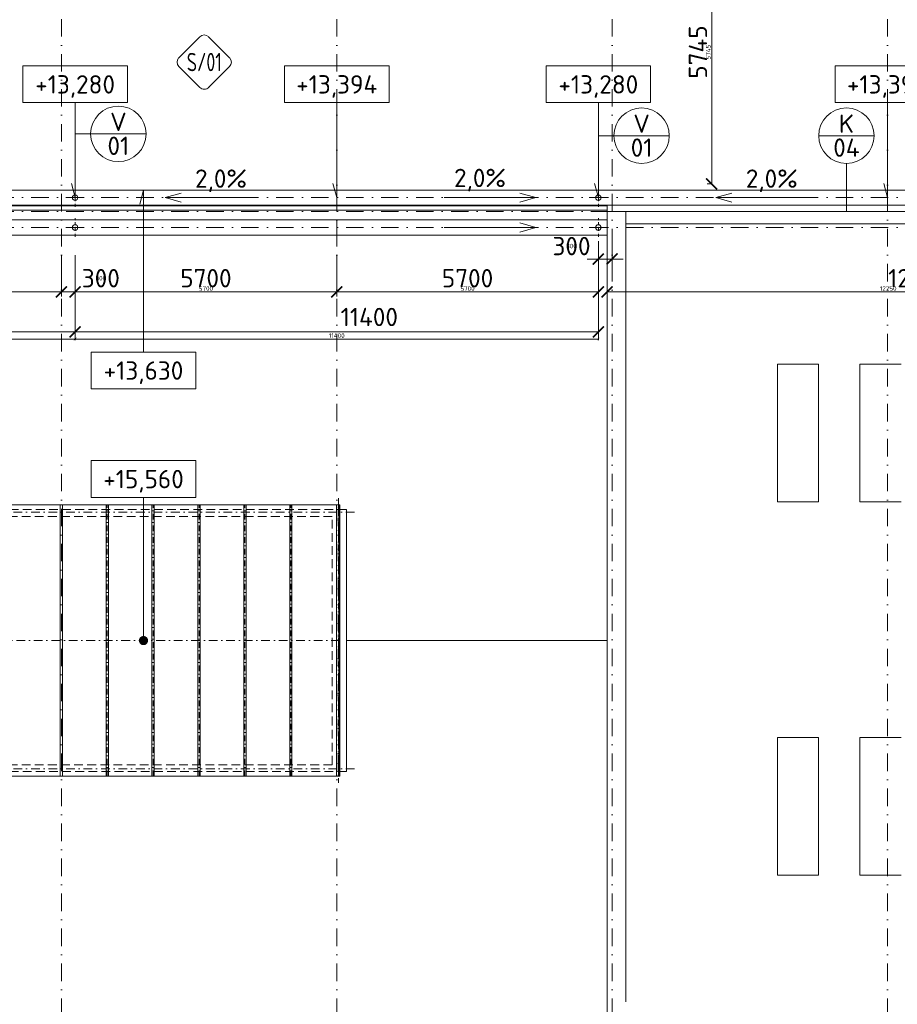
# Model space of a CAD drawing. Header units: millimetres. Extents: x -916886 to 3713765, y -2985421 to 1675785.
# Tile 170 of 256: x 125642 to 144764, y 214375 to 235827. Entities that reach past the tile are written whole.
import ezdxf
from ezdxf.enums import TextEntityAlignment as Align

# ---------------------------------------------------------------- set-up
doc = ezdxf.new("R2010")
doc.units = ezdxf.units.MM
for name, pattern in [('CENTERX2', [101.6, 63.5, -12.7, 12.7, -12.7]), ('DASHDOT', [25.4, 12.7, -6.35, 0, -6.35]), ('ČÁRKOVANÁ', [19.05, 12.7, -6.35])]:
    doc.linetypes.add(name, pattern=pattern)
doc.layers.get('Defpoints').update_dxf_attribs({"color": 8})
for name, color, linetype, lineweight in [('A99_N_kce-pohl', 1, 'Continuous', 9), ('A99_N_koty-200', 5, 'Continuous', 5), ('A99_N_koty-200 @ 200', 5, 'Continuous', 5), ('A99_N_koty-200 @ 50 (2)', 5, 'Continuous', 5), ('A99_N_koty-vysk', 160, 'Continuous', 9), ('A99_N_znaceni 200', 5, 'Continuous', 5), ('A99_S_kce-pohl', 7, 'Continuous', 5), ('A99_S_osy', 1, 'CENTERX2', 5)]:
    doc.layers.add(name, color=color, linetype=linetype, lineweight=lineweight)
doc.styles.add('A99_kota', font='isocpeur.ttf', dxfattribs={"height": 2})
doc.styles.add('A99_popis', font='isocpeur.ttf')
doc.styles.add('ad_popis 100', font='isocpeur.ttf', dxfattribs={"height": 200})
doc.dimstyles.new('A99_kota_200 new', dxfattribs={"dimscale": 200, "dimtxt": 2, "dimasz": 1.2, "dimexe": 0.5, "dimexo": 1.5, "dimgap": 0.5, "dimtad": 1, "dimdec": 0, "dimzin": 3, "dimdsep": 46, "dimtxsty": 'A99_kota', "dimblk": 'ARCHTICK', "dimcen": 2.5, "dimazin": 2, "dimtfac": 0.75, "dimtdec": 0, "dimtix": 1, "dimtmove": 2, "dimatfit": 0, "dimfxl": 0, "dimtolj": 1, "dimtzin": 0, "dimlwd": 5, "dimlwe": 5, "dimarcsym": 0})

# ---------------------------------------------------------------- blocks, each defined once
blk = doc.blocks.new('světlíky hala D1')
at = {"linetype": 'Continuous', "ltscale": 25}
for p, q in [((-37880, -3058), (-36980, -3058)), ((-37880, -3058), (-37880, -6058)), ((-36980, -3058), (-36980, -6058)), ((-36080, -3058), (-35180, -3058)), ((-36080, -3058), (-36080, -6058)), ((-37880, -6058), (-36980, -6058)), ((-36080, -6058), (-35180, -6058)), ((-37880, -11192), (-36980, -11192)), ((-37880, -14192), (-37880, -11192)), ((-36980, -14192), (-36980, -11192)), ((-36080, -11192), (-35180, -11192)), ((-36080, -14192), (-36080, -11192)), ((-37880, -14192), (-36980, -14192)), ((-36080, -14192), (-35180, -14192))]:
    blk.add_line(p, q, dxfattribs=at)
blk = doc.blocks.new('*U49')
at = {"color": 0, "linetype": 'ByBlock'}
blk.add_line((5.7, -4), (5.7, -19.6), dxfattribs=at)
blk.add_lwpolyline([(0, -4), (11.4, -4), (11.4, 0), (0, 0)], close=True, dxfattribs=at)
at = {"color": 0, "linetype": 'ByBlock', "ltscale": 200, "const_width": 0.5}
blk.add_lwpolyline([(5.7, -19.85, -1), (5.7, -19.35, -1)], format="xyb", close=True, dxfattribs=at)
at = {"color": 0, "linetype": 'ByBlock', "style": 'A99_kota'}
for tag, p in [('VYSKA', (5.7, -2.24)), ('VYSKA_POPIS1', (5.7, -6.04)), ('VYSKA_POPIS2', (5.9, -9.54)), ('VYSKA_POPIS3', (5.9, -13.04))]:
    blk.add_attdef(tag, text='', height=2, dxfattribs=at).set_placement(p, align=Align.MIDDLE)
blk = doc.blocks.new('*U62')
at = {"color": 0, "linetype": 'ByBlock'}
for p, q in [((5.7, -4), (5.7, -14.35)), ((5.7, -14.35), (5.29, -12.8))]:
    blk.add_line(p, q, dxfattribs=at)
blk.add_lwpolyline([(0, -4), (11.4, -4), (11.4, 0), (0, 0)], close=True, dxfattribs=at)
at = {"color": 0, "linetype": 'ByBlock', "style": 'A99_kota'}
for tag, p in [('VYSKA', (5.7, -2.24)), ('VYSKA_POPIS1', (5.7, -6.04)), ('VYSKA_POPIS2', (5.9, -9.54)), ('VYSKA_POPIS3', (5.9, -13.04))]:
    blk.add_attdef(tag, text='', height=2, dxfattribs=at).set_placement(p, align=Align.MIDDLE)
blk = doc.blocks.new('_ArchTick')
at = {"color": 0, "linetype": 'ByBlock', "const_width": 0.15}
blk.add_lwpolyline([(-0.5, -0.5), (0.5, 0.5)], dxfattribs=at)
blk = doc.blocks.new('*D3495')
at = {"layer": 'A99_N_koty-200', "color": 0, "linetype": 'Continuous', "lineweight": 5, "transparency": 16777216}
for p, q in [((138250, 231000), (138250, 230512.5)), ((138550, 231000), (138550, 230512.5)), ((138250, 230612.5), (138010, 230612.5)), ((138550, 230612.5), (138250, 230612.5)), ((138550, 230612.5), (138790, 230612.5))]:
    blk.add_line(p, q, dxfattribs=at)
at = {"layer": 'Defpoints', "color": 0, "linetype": 'Continuous', "lineweight": 0, "transparency": 16777216}
for p in [(138250, 231300), (138550, 231300), (138250, 230612.5)]:
    blk.add_point(p, dxfattribs=at)
at = {"layer": 'A99_N_koty-200', "color": 0, "linetype": 'Continuous', "lineweight": 5, "transparency": 16777216, "xscale": 240, "yscale": 240, "zscale": 240}
blk.add_blockref('_ArchTick', (138250, 230612.5), dxfattribs=at)
at = {"layer": 'A99_N_koty-200', "color": 0, "linetype": 'Continuous', "lineweight": 5, "transparency": 16777216, "xscale": 240, "yscale": 240, "zscale": 240, "rotation": 180}
blk.add_blockref('_ArchTick', (138550, 230612.5), dxfattribs=at)
at = {"layer": 'A99_N_koty-200', "color": 0, "linetype": 'Continuous', "transparency": 16777216, "insert": (137665, 230895), "char_height": 400, "attachment_point": 5, "style": 'A99_kota'}
blk.add_mtext('\\A1;300', dxfattribs=at)
blk = doc.blocks.new('*D3496')
at = {"layer": 'A99_N_koty-200', "color": 0, "linetype": 'Continuous', "lineweight": 5, "transparency": 16777216}
for p, q in [((138250, 230812.5), (138250, 230587.5)), ((138550, 230812.5), (138550, 230587.5)), ((138250, 230612.5), (138190, 230612.5)), ((138550, 230612.5), (138250, 230612.5)), ((138550, 230612.5), (138610, 230612.5))]:
    blk.add_line(p, q, dxfattribs=at)
at = {"layer": 'Defpoints', "color": 0, "linetype": 'Continuous', "lineweight": 0, "transparency": 16777216}
for p in [(138250, 231300), (138550, 231300), (138250, 230612.5)]:
    blk.add_point(p, dxfattribs=at)
at = {"layer": 'A99_N_koty-200', "color": 0, "linetype": 'Continuous', "lineweight": 5, "transparency": 16777216, "xscale": 60, "yscale": 60, "zscale": 60}
blk.add_blockref('_ArchTick', (138250, 230612.5), dxfattribs=at)
at = {"layer": 'A99_N_koty-200', "color": 0, "linetype": 'Continuous', "lineweight": 5, "transparency": 16777216, "xscale": 60, "yscale": 60, "zscale": 60, "rotation": 180}
blk.add_blockref('_ArchTick', (138550, 230612.5), dxfattribs=at)
at = {"layer": 'A99_N_koty-200', "color": 0, "linetype": 'Continuous', "transparency": 16777216, "insert": (137665, 230895), "char_height": 100, "attachment_point": 5, "style": 'A99_kota'}
blk.add_mtext('\\A1;300', dxfattribs=at)
blk = doc.blocks.new('*D3498')
at = {"layer": 'A99_N_koty-200', "color": 0, "linetype": 'Continuous', "lineweight": 5, "transparency": 16777216}
for p, q in [((126550, 230695), (126550, 229795)), ((126850, 230695), (126850, 229795)), ((126550, 229895), (126310, 229895)), ((126550, 229895), (126850, 229895)), ((126850, 229895), (127090, 229895))]:
    blk.add_line(p, q, dxfattribs=at)
at = {"layer": 'Defpoints', "color": 0, "linetype": 'Continuous', "lineweight": 0, "transparency": 16777216}
for p in [(126850, 231300), (126550, 231180), (126850, 229895)]:
    blk.add_point(p, dxfattribs=at)
at = {"layer": 'A99_N_koty-200', "color": 0, "linetype": 'Continuous', "lineweight": 5, "transparency": 16777216, "xscale": 240, "yscale": 240, "zscale": 240}
blk.add_blockref('_ArchTick', (126550, 229895), dxfattribs=at)
at = {"layer": 'A99_N_koty-200', "color": 0, "linetype": 'Continuous', "lineweight": 5, "transparency": 16777216, "xscale": 240, "yscale": 240, "zscale": 240, "rotation": 180}
blk.add_blockref('_ArchTick', (126850, 229895), dxfattribs=at)
at = {"layer": 'A99_N_koty-200', "color": 0, "linetype": 'Continuous', "transparency": 16777216, "insert": (127410, 230195), "char_height": 400, "attachment_point": 5, "style": 'A99_kota'}
blk.add_mtext('\\A1;300', dxfattribs=at)
blk = doc.blocks.new('*D3499')
at = {"layer": 'A99_N_koty-200', "color": 0, "linetype": 'Continuous', "lineweight": 5, "transparency": 16777216}
for p, q in [((126550, 230095), (126550, 229870)), ((126850, 230095), (126850, 229870)), ((126550, 229895), (126490, 229895)), ((126550, 229895), (126850, 229895)), ((126850, 229895), (126910, 229895))]:
    blk.add_line(p, q, dxfattribs=at)
at = {"layer": 'Defpoints', "color": 0, "linetype": 'Continuous', "lineweight": 0, "transparency": 16777216}
for p in [(126850, 231300), (126550, 231180), (126850, 229895)]:
    blk.add_point(p, dxfattribs=at)
at = {"layer": 'A99_N_koty-200', "color": 0, "linetype": 'Continuous', "lineweight": 5, "transparency": 16777216, "xscale": 60, "yscale": 60, "zscale": 60}
blk.add_blockref('_ArchTick', (126550, 229895), dxfattribs=at)
at = {"layer": 'A99_N_koty-200', "color": 0, "linetype": 'Continuous', "lineweight": 5, "transparency": 16777216, "xscale": 60, "yscale": 60, "zscale": 60, "rotation": 180}
blk.add_blockref('_ArchTick', (126850, 229895), dxfattribs=at)
at = {"layer": 'A99_N_koty-200', "color": 0, "linetype": 'Continuous', "transparency": 16777216, "insert": (127410, 230195), "char_height": 100, "attachment_point": 5, "style": 'A99_kota'}
blk.add_mtext('\\A1;300', dxfattribs=at)
blk = doc.blocks.new('*D3501')
at = {"layer": 'A99_N_koty-200', "color": 0, "linetype": 'Continuous', "lineweight": 5, "transparency": 16777216}
for p, q in [((126850, 229825), (126850, 228925)), ((138250, 229825), (138250, 228925)), ((126850, 229025), (138250, 229025))]:
    blk.add_line(p, q, dxfattribs=at)
at = {"layer": 'Defpoints', "color": 0, "linetype": 'Continuous', "lineweight": 0, "transparency": 16777216}
for p in [(126850, 231300), (138250, 231300), (138250, 229025)]:
    blk.add_point(p, dxfattribs=at)
at = {"layer": 'A99_N_koty-200', "color": 0, "linetype": 'Continuous', "lineweight": 5, "transparency": 16777216, "xscale": 240, "yscale": 240, "zscale": 240, "rotation": 180}
blk.add_blockref('_ArchTick', (126850, 229025), dxfattribs=at)
at = {"layer": 'A99_N_koty-200', "color": 0, "linetype": 'Continuous', "lineweight": 5, "transparency": 16777216, "xscale": 240, "yscale": 240, "zscale": 240}
blk.add_blockref('_ArchTick', (138250, 229025), dxfattribs=at)
at = {"layer": 'A99_N_koty-200', "color": 0, "linetype": 'Continuous', "transparency": 16777216, "insert": (133260, 229350), "char_height": 400, "attachment_point": 5, "style": 'A99_kota'}
blk.add_mtext('\\A1;11400', dxfattribs=at)
blk = doc.blocks.new('*D3502')
at = {"layer": 'A99_N_koty-200', "color": 0, "linetype": 'Continuous', "lineweight": 5, "transparency": 16777216}
for p, q in [((126850, 229070), (126850, 228845)), ((138250, 229070), (138250, 228845)), ((126850, 228870), (138250, 228870))]:
    blk.add_line(p, q, dxfattribs=at)
at = {"layer": 'Defpoints', "color": 0, "linetype": 'Continuous', "lineweight": 0, "transparency": 16777216}
for p in [(126850, 231300), (138250, 231300), (138250, 228870)]:
    blk.add_point(p, dxfattribs=at)
at = {"layer": 'A99_N_koty-200', "color": 0, "linetype": 'Continuous', "lineweight": 5, "transparency": 16777216, "xscale": 60, "yscale": 60, "zscale": 60, "rotation": 180}
blk.add_blockref('_ArchTick', (126850, 228870), dxfattribs=at)
at = {"layer": 'A99_N_koty-200', "color": 0, "linetype": 'Continuous', "lineweight": 5, "transparency": 16777216, "xscale": 60, "yscale": 60, "zscale": 60}
blk.add_blockref('_ArchTick', (138250, 228870), dxfattribs=at)
at = {"layer": 'A99_N_koty-200', "color": 0, "linetype": 'Continuous', "transparency": 16777216, "insert": (132550, 228945), "char_height": 100, "attachment_point": 5, "style": 'A99_kota'}
blk.add_mtext('\\A1;11400', dxfattribs=at)
blk = doc.blocks.new('*D3504')
at = {"layer": 'A99_N_koty-200', "color": 0, "linetype": 'Continuous', "lineweight": 5, "transparency": 16777216}
for p, q in [((132550, 230695), (132550, 229795)), ((126850, 230390), (126850, 229795)), ((126850, 229895), (132550, 229895))]:
    blk.add_line(p, q, dxfattribs=at)
at = {"layer": 'Defpoints', "color": 0, "linetype": 'Continuous', "lineweight": 0, "transparency": 16777216}
for p in [(132550, 231180), (126850, 230690), (132550, 229895)]:
    blk.add_point(p, dxfattribs=at)
at = {"layer": 'A99_N_koty-200', "color": 0, "linetype": 'Continuous', "lineweight": 5, "transparency": 16777216, "xscale": 240, "yscale": 240, "zscale": 240, "rotation": 180}
blk.add_blockref('_ArchTick', (126850, 229895), dxfattribs=at)
at = {"layer": 'A99_N_koty-200', "color": 0, "linetype": 'Continuous', "lineweight": 5, "transparency": 16777216, "xscale": 240, "yscale": 240, "zscale": 240}
blk.add_blockref('_ArchTick', (132550, 229895), dxfattribs=at)
at = {"layer": 'A99_N_koty-200', "color": 0, "linetype": 'Continuous', "transparency": 16777216, "insert": (129700, 230195), "char_height": 400, "attachment_point": 5, "style": 'A99_kota'}
blk.add_mtext('\\A1;5700', dxfattribs=at)
blk = doc.blocks.new('*D3505')
at = {"layer": 'A99_N_koty-200', "color": 0, "linetype": 'Continuous', "lineweight": 5, "transparency": 16777216}
for p, q in [((126850, 230095), (126850, 229870)), ((132550, 230095), (132550, 229870)), ((126850, 229895), (132550, 229895))]:
    blk.add_line(p, q, dxfattribs=at)
at = {"layer": 'Defpoints', "color": 0, "linetype": 'Continuous', "lineweight": 0, "transparency": 16777216}
for p in [(132550, 231180), (126850, 230690), (132550, 229895)]:
    blk.add_point(p, dxfattribs=at)
at = {"layer": 'A99_N_koty-200', "color": 0, "linetype": 'Continuous', "lineweight": 5, "transparency": 16777216, "xscale": 60, "yscale": 60, "zscale": 60, "rotation": 180}
blk.add_blockref('_ArchTick', (126850, 229895), dxfattribs=at)
at = {"layer": 'A99_N_koty-200', "color": 0, "linetype": 'Continuous', "lineweight": 5, "transparency": 16777216, "xscale": 60, "yscale": 60, "zscale": 60}
blk.add_blockref('_ArchTick', (132550, 229895), dxfattribs=at)
at = {"layer": 'A99_N_koty-200', "color": 0, "linetype": 'Continuous', "transparency": 16777216, "insert": (129700, 229970), "char_height": 100, "attachment_point": 5, "style": 'A99_kota'}
blk.add_mtext('\\A1;5700', dxfattribs=at)
blk = doc.blocks.new('*D3507')
at = {"layer": 'A99_N_koty-200', "color": 0, "linetype": 'Continuous', "lineweight": 5, "transparency": 16777216}
for p, q in [((132550, 230695), (132550, 229795)), ((138250, 230695), (138250, 229795)), ((138250, 229895), (132550, 229895))]:
    blk.add_line(p, q, dxfattribs=at)
at = {"layer": 'Defpoints', "color": 0, "linetype": 'Continuous', "lineweight": 0, "transparency": 16777216}
for p in [(138250, 231300), (132550, 231180), (132550, 229895)]:
    blk.add_point(p, dxfattribs=at)
at = {"layer": 'A99_N_koty-200', "color": 0, "linetype": 'Continuous', "lineweight": 5, "transparency": 16777216, "xscale": 240, "yscale": 240, "zscale": 240, "rotation": 180}
blk.add_blockref('_ArchTick', (132550, 229895), dxfattribs=at)
at = {"layer": 'A99_N_koty-200', "color": 0, "linetype": 'Continuous', "lineweight": 5, "transparency": 16777216, "xscale": 240, "yscale": 240, "zscale": 240}
blk.add_blockref('_ArchTick', (138250, 229895), dxfattribs=at)
at = {"layer": 'A99_N_koty-200', "color": 0, "linetype": 'Continuous', "transparency": 16777216, "insert": (135400, 230195), "char_height": 400, "attachment_point": 5, "style": 'A99_kota'}
blk.add_mtext('\\A1;5700', dxfattribs=at)
blk = doc.blocks.new('*D3508')
at = {"layer": 'A99_N_koty-200', "color": 0, "linetype": 'Continuous', "lineweight": 5, "transparency": 16777216}
for p, q in [((132550, 230095), (132550, 229870)), ((138250, 230095), (138250, 229870)), ((138250, 229895), (132550, 229895))]:
    blk.add_line(p, q, dxfattribs=at)
at = {"layer": 'Defpoints', "color": 0, "linetype": 'Continuous', "lineweight": 0, "transparency": 16777216}
for p in [(138250, 231300), (132550, 231180), (132550, 229895)]:
    blk.add_point(p, dxfattribs=at)
at = {"layer": 'A99_N_koty-200', "color": 0, "linetype": 'Continuous', "lineweight": 5, "transparency": 16777216, "xscale": 60, "yscale": 60, "zscale": 60, "rotation": 180}
blk.add_blockref('_ArchTick', (132550, 229895), dxfattribs=at)
at = {"layer": 'A99_N_koty-200', "color": 0, "linetype": 'Continuous', "lineweight": 5, "transparency": 16777216, "xscale": 60, "yscale": 60, "zscale": 60}
blk.add_blockref('_ArchTick', (138250, 229895), dxfattribs=at)
at = {"layer": 'A99_N_koty-200', "color": 0, "linetype": 'Continuous', "transparency": 16777216, "insert": (135400, 229970), "char_height": 100, "attachment_point": 5, "style": 'A99_kota'}
blk.add_mtext('\\A1;5700', dxfattribs=at)
blk = doc.blocks.new('*D3546')
at = {"layer": 'A99_N_koty-200', "color": 0, "linetype": 'Continuous', "lineweight": 5, "transparency": 16777216}
for p, q in [((114850, 229825), (114850, 228925)), ((126850, 229825), (126850, 228925)), ((114850, 229025), (126850, 229025))]:
    blk.add_line(p, q, dxfattribs=at)
at = {"layer": 'Defpoints', "color": 0, "linetype": 'Continuous', "lineweight": 0, "transparency": 16777216}
for p in [(114850, 231300), (126850, 231300), (126850, 229025)]:
    blk.add_point(p, dxfattribs=at)
at = {"layer": 'A99_N_koty-200', "color": 0, "linetype": 'Continuous', "lineweight": 5, "transparency": 16777216, "xscale": 240, "yscale": 240, "zscale": 240, "rotation": 180}
blk.add_blockref('_ArchTick', (114850, 229025), dxfattribs=at)
at = {"layer": 'A99_N_koty-200', "color": 0, "linetype": 'Continuous', "lineweight": 5, "transparency": 16777216, "xscale": 240, "yscale": 240, "zscale": 240}
blk.add_blockref('_ArchTick', (126850, 229025), dxfattribs=at)
at = {"layer": 'A99_N_koty-200', "color": 0, "linetype": 'Continuous', "transparency": 16777216, "insert": (120850, 229325), "char_height": 400, "attachment_point": 5, "style": 'A99_kota'}
blk.add_mtext('\\A1;12000', dxfattribs=at)
blk = doc.blocks.new('*D3547')
at = {"layer": 'A99_N_koty-200', "color": 0, "linetype": 'Continuous', "lineweight": 5, "transparency": 16777216}
for p, q in [((114850, 229070), (114850, 228845)), ((126850, 229070), (126850, 228845)), ((114850, 228870), (126850, 228870))]:
    blk.add_line(p, q, dxfattribs=at)
at = {"layer": 'Defpoints', "color": 0, "linetype": 'Continuous', "lineweight": 0, "transparency": 16777216}
for p in [(114850, 231300), (126850, 231300), (126850, 228870)]:
    blk.add_point(p, dxfattribs=at)
at = {"layer": 'A99_N_koty-200', "color": 0, "linetype": 'Continuous', "lineweight": 5, "transparency": 16777216, "xscale": 60, "yscale": 60, "zscale": 60, "rotation": 180}
blk.add_blockref('_ArchTick', (114850, 228870), dxfattribs=at)
at = {"layer": 'A99_N_koty-200', "color": 0, "linetype": 'Continuous', "lineweight": 5, "transparency": 16777216, "xscale": 60, "yscale": 60, "zscale": 60}
blk.add_blockref('_ArchTick', (126850, 228870), dxfattribs=at)
at = {"layer": 'A99_N_koty-200', "color": 0, "linetype": 'Continuous', "transparency": 16777216, "insert": (120850, 228945), "char_height": 100, "attachment_point": 5, "style": 'A99_kota'}
blk.add_mtext('\\A1;12000', dxfattribs=at)
blk = doc.blocks.new('*D3552')
at = {"layer": 'A99_N_koty-200', "color": 0, "linetype": 'Continuous', "lineweight": 5, "transparency": 16777216}
for p, q in [((120850, 230390), (120850, 229795)), ((126850, 230390), (126850, 229795)), ((126850, 229895), (120850, 229895))]:
    blk.add_line(p, q, dxfattribs=at)
at = {"layer": 'Defpoints', "color": 0, "linetype": 'Continuous', "lineweight": 0, "transparency": 16777216}
for p in [(120850, 230690), (126850, 230690), (120850, 229895)]:
    blk.add_point(p, dxfattribs=at)
at = {"layer": 'A99_N_koty-200', "color": 0, "linetype": 'Continuous', "lineweight": 5, "transparency": 16777216, "xscale": 240, "yscale": 240, "zscale": 240, "rotation": 180}
blk.add_blockref('_ArchTick', (120850, 229895), dxfattribs=at)
at = {"layer": 'A99_N_koty-200', "color": 0, "linetype": 'Continuous', "lineweight": 5, "transparency": 16777216, "xscale": 240, "yscale": 240, "zscale": 240}
blk.add_blockref('_ArchTick', (126850, 229895), dxfattribs=at)
at = {"layer": 'A99_N_koty-200', "color": 0, "linetype": 'Continuous', "transparency": 16777216, "insert": (123850, 230195), "char_height": 400, "attachment_point": 5, "style": 'A99_kota'}
blk.add_mtext('\\A1;6000', dxfattribs=at)
blk = doc.blocks.new('*D3553')
at = {"layer": 'A99_N_koty-200', "color": 0, "linetype": 'Continuous', "lineweight": 5, "transparency": 16777216}
for p, q in [((120850, 230095), (120850, 229870)), ((126850, 230095), (126850, 229870)), ((126850, 229895), (120850, 229895))]:
    blk.add_line(p, q, dxfattribs=at)
at = {"layer": 'Defpoints', "color": 0, "linetype": 'Continuous', "lineweight": 0, "transparency": 16777216}
for p in [(120850, 230690), (126850, 230690), (120850, 229895)]:
    blk.add_point(p, dxfattribs=at)
at = {"layer": 'A99_N_koty-200', "color": 0, "linetype": 'Continuous', "lineweight": 5, "transparency": 16777216, "xscale": 60, "yscale": 60, "zscale": 60, "rotation": 180}
blk.add_blockref('_ArchTick', (120850, 229895), dxfattribs=at)
at = {"layer": 'A99_N_koty-200', "color": 0, "linetype": 'Continuous', "lineweight": 5, "transparency": 16777216, "xscale": 60, "yscale": 60, "zscale": 60}
blk.add_blockref('_ArchTick', (126850, 229895), dxfattribs=at)
at = {"layer": 'A99_N_koty-200', "color": 0, "linetype": 'Continuous', "transparency": 16777216, "insert": (123850, 229970), "char_height": 100, "attachment_point": 5, "style": 'A99_kota'}
blk.add_mtext('\\A1;6000', dxfattribs=at)
blk = doc.blocks.new('*U63')
at = {"color": 0, "linetype": 'ByBlock'}
for p, q in [((5.7, 17.65), (5.29, 16.1)), ((5.7, 0), (5.7, 17.65))]:
    blk.add_line(p, q, dxfattribs=at)
blk.add_lwpolyline([(0, -4), (11.4, -4), (11.4, 0), (0, 0)], close=True, dxfattribs=at)
at = {"color": 0, "linetype": 'ByBlock', "style": 'A99_kota'}
for tag, p in [('VYSKA', (5.7, -2.24)), ('VYSKA_POPIS1', (5.7, -6.04)), ('VYSKA_POPIS2', (5.9, -9.54)), ('VYSKA_POPIS3', (5.9, -13.04))]:
    blk.add_attdef(tag, text='', height=2, dxfattribs=at).set_placement(p, align=Align.MIDDLE)
blk = doc.blocks.new('*U20')
at = {"color": 0, "linetype": 'ByBlock'}
blk.add_line((-3.02, 0), (3.02, 0), dxfattribs=at)
blk.add_circle((0, 0), 3.02, dxfattribs=at)
at = {"color": 0, "linetype": 'ByBlock', "style": 'A99_popis'}
for tag, p in [('KATEGORIE', (0, 1.31)), ('PRVEK', (0, -1.3))]:
    blk.add_attdef(tag, text='', height=2, dxfattribs=at).set_placement(p, align=Align.MIDDLE_CENTER)
blk = doc.blocks.new('*D4185')
at = {"layer": 'A99_N_koty-200', "color": 0, "linetype": 'Continuous', "lineweight": 5, "transparency": 16777216}
for p, q in [((140720, 237995), (140820, 237995)), ((140720, 232250), (140720, 237995)), ((140720, 232250), (140620, 232250))]:
    blk.add_line(p, q, dxfattribs=at)
at = {"layer": 'Defpoints', "color": 0, "linetype": 'Continuous', "lineweight": 0, "transparency": 16777216}
for p in [(140720, 237995), (140720, 237995), (140730, 232250)]:
    blk.add_point(p, dxfattribs=at)
at = {"layer": 'A99_N_koty-200', "color": 0, "linetype": 'Continuous', "lineweight": 5, "transparency": 16777216, "xscale": 240, "yscale": 240, "zscale": 240}
for p, rotation in [((140720, 237995), 90), ((140720, 232250), 270)]:
    blk.add_blockref('_ArchTick', p, dxfattribs=dict(at, rotation=rotation))
at = {"layer": 'A99_N_koty-200', "color": 0, "linetype": 'Continuous', "transparency": 16777216, "insert": (140420, 235122), "char_height": 400, "attachment_point": 5, "rotation": 90, "style": 'A99_kota'}
blk.add_mtext('\\A1;5745', dxfattribs=at)
blk = doc.blocks.new('*D4186')
at = {"layer": 'A99_N_koty-200', "color": 0, "linetype": 'Continuous', "lineweight": 5, "transparency": 16777216}
for p, q in [((140720, 237995), (140745, 237995)), ((140720, 232250), (140720, 237995)), ((140720, 232250), (140695, 232250))]:
    blk.add_line(p, q, dxfattribs=at)
at = {"layer": 'Defpoints', "color": 0, "linetype": 'Continuous', "lineweight": 0, "transparency": 16777216}
for p in [(140720, 237995), (140720, 237995), (140730, 232250)]:
    blk.add_point(p, dxfattribs=at)
at = {"layer": 'A99_N_koty-200', "color": 0, "linetype": 'Continuous', "lineweight": 5, "transparency": 16777216, "xscale": 60, "yscale": 60, "zscale": 60}
for p, rotation in [((140720, 237995), 90), ((140720, 232250), 270)]:
    blk.add_blockref('_ArchTick', p, dxfattribs=dict(at, rotation=rotation))
at = {"layer": 'A99_N_koty-200', "color": 0, "linetype": 'Continuous', "transparency": 16777216, "insert": (140645, 235122), "char_height": 100, "attachment_point": 5, "rotation": 90, "style": 'A99_kota'}
blk.add_mtext('\\A1;5745', dxfattribs=at)
blk = doc.blocks.new('*D4641')
at = {"layer": 'A99_N_koty-200', "color": 0, "linetype": 'Continuous', "lineweight": 5, "transparency": 16777216}
for p, q in [((138440, 230695), (138440, 229795)), ((150690, 230695), (150690, 229795)), ((138440, 229895), (150690, 229895))]:
    blk.add_line(p, q, dxfattribs=at)
at = {"layer": 'Defpoints', "color": 0, "linetype": 'Continuous', "lineweight": 0, "transparency": 16777216}
for p in [(150690, 231435), (138440, 231135), (150690, 229895)]:
    blk.add_point(p, dxfattribs=at)
at = {"layer": 'A99_N_koty-200', "color": 0, "linetype": 'Continuous', "lineweight": 5, "transparency": 16777216, "xscale": 240, "yscale": 240, "zscale": 240, "rotation": 180}
blk.add_blockref('_ArchTick', (138440, 229895), dxfattribs=at)
at = {"layer": 'A99_N_koty-200', "color": 0, "linetype": 'Continuous', "lineweight": 5, "transparency": 16777216, "xscale": 240, "yscale": 240, "zscale": 240}
blk.add_blockref('_ArchTick', (150690, 229895), dxfattribs=at)
at = {"layer": 'A99_N_koty-200', "color": 0, "linetype": 'Continuous', "transparency": 16777216, "insert": (145220, 230195), "char_height": 400, "attachment_point": 5, "style": 'A99_kota'}
blk.add_mtext('\\A1;12250', dxfattribs=at)
blk = doc.blocks.new('*D4642')
at = {"layer": 'A99_N_koty-200', "color": 0, "linetype": 'Continuous', "lineweight": 5, "transparency": 16777216}
for p, q in [((138440, 230095), (138440, 229870)), ((150690, 230095), (150690, 229870)), ((138440, 229895), (150690, 229895))]:
    blk.add_line(p, q, dxfattribs=at)
at = {"layer": 'Defpoints', "color": 0, "linetype": 'Continuous', "lineweight": 0, "transparency": 16777216}
for p in [(150690, 231435), (138440, 231135), (150690, 229895)]:
    blk.add_point(p, dxfattribs=at)
at = {"layer": 'A99_N_koty-200', "color": 0, "linetype": 'Continuous', "lineweight": 5, "transparency": 16777216, "xscale": 60, "yscale": 60, "zscale": 60, "rotation": 180}
blk.add_blockref('_ArchTick', (138440, 229895), dxfattribs=at)
at = {"layer": 'A99_N_koty-200', "color": 0, "linetype": 'Continuous', "lineweight": 5, "transparency": 16777216, "xscale": 60, "yscale": 60, "zscale": 60}
blk.add_blockref('_ArchTick', (150690, 229895), dxfattribs=at)
at = {"layer": 'A99_N_koty-200', "color": 0, "linetype": 'Continuous', "transparency": 16777216, "insert": (144565, 229970), "char_height": 100, "attachment_point": 5, "style": 'A99_kota'}
blk.add_mtext('\\A1;12250', dxfattribs=at)
blk = doc.blocks.new('*U94')
at = {"color": 0}
for p, q in [((-0.72, 4.14), (-4.15, 0.71)), ((4.14, 0.71), (0.71, 4.14)), ((-4.15, -0.72), (-0.72, -4.15)), ((0.71, -4.15), (4.14, -0.72))]:
    blk.add_line(p, q, dxfattribs=at)
for centre, start, end in [((0, 3.42), 45, 135), ((-3.43, 0), 135, 225), ((3.42, 0), 315, 45), ((0, -3.43), 225, 315)]:
    blk.add_arc(centre, 1.01, start, end, dxfattribs=at)
at = {"color": 0, "linetype": 'ByBlock', "style": 'A99_popis', "width": 0.953108}
blk.add_attdef('SKLADBA', text='', height=3, rotation=0.0103, dxfattribs=at).set_placement((-2.86, -1.51), (2.86, -1.5), align=Align.FIT)
blk = doc.blocks.new('*U4849')
at = {"layer": 'A99_N_koty-200 @ 200', "linetype": 'Continuous'}
dim = blk.add_linear_dim(base=(138250, 230612.5), p1=(138550, 231300), p2=(138250, 231300), dimstyle='A99_kota_200 new', override={"dimscale": 200, "dimtix": 1, "dimtofl": 1, "dimtmove": 2, "dimatfit": 0}, dxfattribs=at)
dim.commit()
dim.dimension.update_dxf_attribs({"geometry": '*D3495', "text_midpoint": (137665, 230895), "dimtype": 128})
at = {"layer": 'A99_N_koty-200 @ 50 (2)', "linetype": 'Continuous'}
dim = blk.add_linear_dim(base=(138250, 230612.5), p1=(138550, 231300), p2=(138250, 231300), dimstyle='A99_kota_200 new', override={"dimscale": 50, "dimtix": 1, "dimtofl": 1, "dimtmove": 2, "dimatfit": 0}, dxfattribs=at)
dim.commit()
dim.dimension.update_dxf_attribs({"geometry": '*D3496', "text_midpoint": (137665, 230895), "dimtype": 128})
blk = doc.blocks.new('*U4850')
at = {"layer": 'A99_N_koty-200 @ 200', "linetype": 'Continuous'}
dim = blk.add_linear_dim(base=(126850, 229895), p1=(126550, 231180), p2=(126850, 231300), dimstyle='A99_kota_200 new', override={"dimscale": 200, "dimtix": 1, "dimtofl": 1, "dimtmove": 2, "dimatfit": 0}, dxfattribs=at)
dim.commit()
dim.dimension.update_dxf_attribs({"geometry": '*D3498', "text_midpoint": (127410, 230195), "dimtype": 128})
at = {"layer": 'A99_N_koty-200 @ 50 (2)', "linetype": 'Continuous'}
dim = blk.add_linear_dim(base=(126850, 229895), p1=(126550, 231180), p2=(126850, 231300), dimstyle='A99_kota_200 new', override={"dimscale": 50, "dimtix": 1, "dimtofl": 1, "dimtmove": 2, "dimatfit": 0}, dxfattribs=at)
dim.commit()
dim.dimension.update_dxf_attribs({"geometry": '*D3499', "text_midpoint": (127410, 230195), "dimtype": 128})
blk = doc.blocks.new('*U4851')
at = {"layer": 'A99_N_koty-200 @ 200', "linetype": 'Continuous'}
dim = blk.add_linear_dim(base=(138250, 229025), p1=(126850, 231300), p2=(138250, 231300), dimstyle='A99_kota_200 new', override={"dimscale": 200, "dimtix": 1, "dimtofl": 1, "dimtmove": 2, "dimatfit": 0}, dxfattribs=at)
dim.commit()
dim.dimension.update_dxf_attribs({"geometry": '*D3501', "text_midpoint": (133260, 229350), "dimtype": 128})
at = {"layer": 'A99_N_koty-200 @ 50 (2)', "linetype": 'Continuous'}
dim = blk.add_linear_dim(base=(138250, 228870), p1=(126850, 231300), p2=(138250, 231300), dimstyle='A99_kota_200 new', override={"dimscale": 50, "dimtix": 1, "dimtofl": 1, "dimtmove": 2, "dimatfit": 0}, dxfattribs=at)
dim.commit()
dim.dimension.update_dxf_attribs({"geometry": '*D3502', "text_midpoint": (132550, 228945)})
blk = doc.blocks.new('*U4852')
at = {"layer": 'A99_N_koty-200 @ 200', "linetype": 'Continuous'}
dim = blk.add_linear_dim(base=(132550, 229895), p1=(126850, 230690), p2=(132550, 231180), dimstyle='A99_kota_200 new', override={"dimscale": 200, "dimtix": 1, "dimtofl": 1, "dimtmove": 2, "dimatfit": 0}, dxfattribs=at)
dim.commit()
dim.dimension.update_dxf_attribs({"geometry": '*D3504', "text_midpoint": (129700, 230195)})
at = {"layer": 'A99_N_koty-200 @ 50 (2)', "linetype": 'Continuous'}
dim = blk.add_linear_dim(base=(132550, 229895), p1=(126850, 230690), p2=(132550, 231180), dimstyle='A99_kota_200 new', override={"dimscale": 50, "dimtix": 1, "dimtofl": 1, "dimtmove": 2, "dimatfit": 0}, dxfattribs=at)
dim.commit()
dim.dimension.update_dxf_attribs({"geometry": '*D3505', "text_midpoint": (129700, 229970)})
blk = doc.blocks.new('*U4853')
at = {"layer": 'A99_N_koty-200 @ 200', "linetype": 'Continuous'}
dim = blk.add_linear_dim(base=(132550, 229895), p1=(138250, 231300), p2=(132550, 231180), angle=180, dimstyle='A99_kota_200 new', override={"dimscale": 200, "dimtix": 1, "dimtofl": 1, "dimtmove": 2, "dimatfit": 0}, dxfattribs=at)
dim.commit()
dim.dimension.update_dxf_attribs({"geometry": '*D3507', "text_midpoint": (135400, 230195)})
at = {"layer": 'A99_N_koty-200 @ 50 (2)', "linetype": 'Continuous'}
dim = blk.add_linear_dim(base=(132550, 229895), p1=(138250, 231300), p2=(132550, 231180), angle=180, dimstyle='A99_kota_200 new', override={"dimscale": 50, "dimtix": 1, "dimtofl": 1, "dimtmove": 2, "dimatfit": 0}, dxfattribs=at)
dim.commit()
dim.dimension.update_dxf_attribs({"geometry": '*D3508', "text_midpoint": (135400, 229970)})
blk = doc.blocks.new('*U4866')
at = {"layer": 'A99_N_koty-200 @ 200', "linetype": 'Continuous'}
dim = blk.add_linear_dim(base=(126850, 229025), p1=(114850, 231300), p2=(126850, 231300), dimstyle='A99_kota_200 new', override={"dimscale": 200, "dimtix": 1, "dimtofl": 1, "dimtmove": 2, "dimatfit": 0}, dxfattribs=at)
dim.commit()
dim.dimension.update_dxf_attribs({"geometry": '*D3546', "text_midpoint": (120850, 229325)})
at = {"layer": 'A99_N_koty-200 @ 50 (2)', "linetype": 'Continuous'}
dim = blk.add_linear_dim(base=(126850, 228870), p1=(114850, 231300), p2=(126850, 231300), dimstyle='A99_kota_200 new', override={"dimscale": 50, "dimtix": 1, "dimtofl": 1, "dimtmove": 2, "dimatfit": 0}, dxfattribs=at)
dim.commit()
dim.dimension.update_dxf_attribs({"geometry": '*D3547', "text_midpoint": (120850, 228945)})
blk = doc.blocks.new('*U4868')
at = {"layer": 'A99_N_koty-200 @ 200', "linetype": 'Continuous'}
dim = blk.add_linear_dim(base=(120850, 229895), p1=(126850, 230690), p2=(120850, 230690), angle=180, dimstyle='A99_kota_200 new', override={"dimscale": 200, "dimtix": 1, "dimtofl": 1, "dimtmove": 2, "dimatfit": 0}, dxfattribs=at)
dim.commit()
dim.dimension.update_dxf_attribs({"geometry": '*D3552', "text_midpoint": (123850, 230195)})
at = {"layer": 'A99_N_koty-200 @ 50 (2)', "linetype": 'Continuous'}
dim = blk.add_linear_dim(base=(120850, 229895), p1=(126850, 230690), p2=(120850, 230690), angle=180, dimstyle='A99_kota_200 new', override={"dimscale": 50, "dimtix": 1, "dimtofl": 1, "dimtmove": 2, "dimatfit": 0}, dxfattribs=at)
dim.commit()
dim.dimension.update_dxf_attribs({"geometry": '*D3553', "text_midpoint": (123850, 229970)})
blk = doc.blocks.new('*U5105')
at = {"layer": 'A99_N_koty-200 @ 200', "linetype": 'Continuous'}
dim = blk.add_linear_dim(base=(140720, 237995), p1=(140730, 232250), p2=(140720, 237995), angle=90, dimstyle='A99_kota_200 new', override={"dimscale": 200, "dimtix": 1, "dimtofl": 1, "dimtmove": 2, "dimatfit": 0}, dxfattribs=at)
dim.commit()
dim.dimension.update_dxf_attribs({"geometry": '*D4185', "text_midpoint": (140420, 235122.5)})
at = {"layer": 'A99_N_koty-200 @ 50 (2)', "linetype": 'Continuous'}
dim = blk.add_linear_dim(base=(140720, 237995), p1=(140730, 232250), p2=(140720, 237995), angle=90, dimstyle='A99_kota_200 new', override={"dimscale": 50, "dimtix": 1, "dimtofl": 1, "dimtmove": 2, "dimatfit": 0}, dxfattribs=at)
dim.commit()
dim.dimension.update_dxf_attribs({"geometry": '*D4186', "text_midpoint": (140645, 235122.5)})
blk = doc.blocks.new('*U5270')
at = {"layer": 'A99_N_koty-200 @ 200', "linetype": 'Continuous'}
dim = blk.add_linear_dim(base=(150690, 229895), p1=(138440, 231135), p2=(150690, 231435), dimstyle='A99_kota_200 new', override={"dimscale": 200, "dimtix": 1, "dimtofl": 1, "dimtmove": 2, "dimatfit": 0}, dxfattribs=at)
dim.commit()
dim.dimension.update_dxf_attribs({"geometry": '*D4641', "text_midpoint": (145220, 230195), "dimtype": 128})
at = {"layer": 'A99_N_koty-200 @ 50 (2)', "linetype": 'Continuous'}
dim = blk.add_linear_dim(base=(150690, 229895), p1=(138440, 231135), p2=(150690, 231435), dimstyle='A99_kota_200 new', override={"dimscale": 50, "dimtix": 1, "dimtofl": 1, "dimtmove": 2, "dimatfit": 0}, dxfattribs=at)
dim.commit()
dim.dimension.update_dxf_attribs({"geometry": '*D4642', "text_midpoint": (144565, 229970)})

msp = doc.modelspace()

# ---------------------------------------------------------------- linework, layer by layer
at = {"layer": 'A99_N_kce-pohl', "color": 7, "linetype": 'Continuous', "lineweight": 9}
for p, q in [((126525, 219345), (126525, 225255)), ((126575, 219345), (126575, 225255)), ((127525, 219345), (127525, 225255)), ((127575, 219345), (127575, 225255)), ((128525, 219345), (128525, 225255)), ((128575, 219345), (128575, 225255)), ((129525, 219345), (129525, 225255)), ((129575, 219345), (129575, 225255)), ((130525, 219345), (130525, 225255)), ((130575, 219345), (130575, 225255)), ((131525, 219345), (131525, 225255)), ((131575, 219345), (131575, 225255)), ((132545, 219345), (132545, 225255))]:
    msp.add_line(p, q, dxfattribs=at)
at = {"layer": 'A99_N_kce-pohl', "linetype": 'DASHDOT', "lineweight": 5, "ltscale": 5}
for points in [[(126850, 231750), (126850, 232150)], [(138250, 231750), (138250, 232150)], [(126650, 231950), (127050, 231950)], [(138050, 231950), (138450, 231950)]]:
    msp.add_lwpolyline(points, dxfattribs=at)
at = {"layer": 'A99_N_kce-pohl', "linetype": 'Continuous', "ltscale": 25}
msp.add_lwpolyline([(150690, 231785), (150690, 232115), (6000, 232115), (6000, 231785)], close=True, dxfattribs=at)
at = {"layer": 'A99_N_kce-pohl', "color": 1, "linetype": 'Continuous', "lineweight": 5}
msp.add_lwpolyline([(132550, 231785), (132550, 232115)], dxfattribs=at)
at = {"layer": 'A99_N_kce-pohl', "color": 7, "linetype": 'DASHDOT', "lineweight": 5, "ltscale": 5}
for points in [[(126850, 231100), (126850, 231500)], [(138250, 231100), (138250, 231500)], [(126650, 231300), (127050, 231300)], [(138050, 231300), (138450, 231300)]]:
    msp.add_lwpolyline(points, dxfattribs=at)
at = {"layer": 'A99_N_kce-pohl', "linetype": 'Continuous', "ltscale": 25}
msp.add_lwpolyline([(150690, 231650), (138440, 231650)], dxfattribs=at)
at = {"layer": 'A99_N_kce-pohl', "color": 7, "linetype": 'Continuous', "ltscale": 25}
msp.add_lwpolyline([(138440, 231135), (138440, 231465), (6000, 231465), (6000, 231135)], close=True, dxfattribs=at)
at = {"layer": 'A99_N_kce-pohl', "color": 7, "linetype": 'Continuous', "lineweight": 5}
msp.add_lwpolyline([(132550, 231135), (132550, 231465)], dxfattribs=at)
at = {"layer": 'A99_N_kce-pohl', "color": 7, "linetype": 'Continuous', "lineweight": 9}
msp.add_lwpolyline([(11930, 225255), (132620, 225255), (132620, 219345), (11930, 219345)], close=True, dxfattribs=at)
for points in [[(132595, 219345), (132595, 225255)], [(132760, 219445), (132760, 225155)], [(126525, 222675), (126525, 222495)], [(126575, 222675), (126575, 222495)], [(127525, 222675), (127525, 222495)], [(127575, 222675), (127575, 222495)], [(128525, 222675), (128525, 222495)], [(128575, 222675), (128575, 222495)], [(129525, 222675), (129525, 222495)], [(129575, 222675), (129575, 222495)], [(130525, 222675), (130525, 222495)], [(130575, 222675), (130575, 222495)], [(131525, 222675), (131525, 222495)], [(131575, 222675), (131575, 222495)], [(138440, 222300), (132760, 222300)]]:
    msp.add_lwpolyline(points, dxfattribs=at)
at = {"layer": 'A99_N_kce-pohl', "color": 7, "linetype": 'ČÁRKOVANÁ', "lineweight": 9, "ltscale": 15}
for points in [[(132760, 225155), (11790, 225155)], [(132450, 225005.3), (12100, 225005.3)], [(132450, 219594.7), (132450, 225005.3)], [(132450, 219594.7), (132450, 225005.3)], [(132450, 219594.7), (12100, 219594.7)], [(132760, 219445), (11790, 219445)]]:
    msp.add_lwpolyline(points, dxfattribs=at)
at = {"layer": 'A99_N_kce-pohl', "linetype": 'Continuous'}
for centre in [(126850, 231950), (138250, 231950)]:
    msp.add_circle(centre, 60, dxfattribs=at)
at = {"layer": 'A99_N_kce-pohl', "color": 7, "linetype": 'Continuous'}
for centre in [(126850, 231300), (138250, 231300)]:
    msp.add_circle(centre, 60, dxfattribs=at)
at = {"layer": 'A99_N_koty-vysk'}
for points in [[(128810, 231950), (129160, 232050)], [(128810, 231950), (130810, 231950)], [(128810, 231950), (129160, 231850)], [(136890, 231950), (134890, 231950)], [(136890, 231950), (136540, 232050)], [(136890, 231950), (136540, 231850)], [(140810, 231950), (141160, 232050)], [(140810, 231950), (142810, 231950)], [(140810, 231950), (141160, 231850)], [(136890, 231300), (134890, 231300)], [(136890, 231300), (136540, 231400)], [(136890, 231300), (136540, 231200)]]:
    msp.add_lwpolyline(points, dxfattribs=at)
at = {"layer": 'A99_N_znaceni 200'}
for points in [[(127188.5, 233340), (126850, 233340)], [(126850, 232510), (126850, 233340)], [(138588.5, 233300), (138250, 233300)], [(138250, 232470), (138250, 233300)]]:
    msp.add_lwpolyline(points, dxfattribs=at)
at = {"layer": 'A99_N_znaceni 200', "lineweight": 5}
msp.add_lwpolyline([(143655, 232696), (143655, 231650)], dxfattribs=at)
at = {"layer": 'A99_S_kce-pohl', "linetype": 'Continuous', "ltscale": 25}
msp.add_line((161950, 231380), (138850, 231380), dxfattribs=at)
msp.add_lwpolyline([(5860, 231775), (138440, 231775), (138440, 231675), (5860, 231675)], close=True, dxfattribs=at)
for points in [[(138440, 231775), (138440, 214020)], [(138850, 231650), (138850, 231650), (138850, 214430)]]:
    msp.add_lwpolyline(points, dxfattribs=at)
at = {"layer": 'A99_S_osy', "linetype": 'DASHDOT', "lineweight": 5, "ltscale": 10}
for p, q in [((127550, 219345), (127550, 225255)), ((128550, 219345), (128550, 225255)), ((129550, 219345), (129550, 225255)), ((130550, 219345), (130550, 225255)), ((131550, 219345), (131550, 225255)), ((132590, 225400), (132590, 219200))]:
    msp.add_line(p, q, dxfattribs=at)
at = {"layer": 'A99_S_osy', "linetype": 'DASHDOT', "lineweight": 5, "ltscale": 25}
msp.add_line((132590, 225400), (132590, 219200), dxfattribs=at)
at = {"layer": 'A99_S_osy', "linetype": 'DASHDOT', "lineweight": 5, "ltscale": 30}
for points in [[(126550, 264800), (126550, 174390)], [(132550, 264800), (132550, 176462.5)], [(138550, 264800), (138550, 146890)], [(144550, 264800), (144550, 176462.5)], [(152950, 231950), (4375, 231950)], [(152950, 231650), (4375, 231650)], [(152950, 231300), (4375, 231300)]]:
    msp.add_lwpolyline(points, dxfattribs=at)
at = {"layer": 'A99_S_osy', "linetype": 'DASHDOT', "lineweight": 5, "ltscale": 15}
for points in [[(132940, 225095), (11865, 225095)], [(132620, 222300), (11930, 222300)], [(132940, 219505), (11865, 219505)]]:
    msp.add_lwpolyline(points, dxfattribs=at)

# ---------------------------------------------------------------- block references
at = {"layer": 'A99_N_koty-200', "color": 4, "linetype": 'Continuous', "lineweight": 0}
for name in ['*U5105', '*U4866', '*U4850', '*U4851', '*U4853', '*U4849', '*U5270', '*U4852', '*U4868']:
    msp.add_blockref(name, (0, 0), dxfattribs=at)
at = {"layer": 'A99_N_koty-vysk', "xscale": 200, "yscale": 200, "zscale": 200}
for name, p, values in [('*U62', (125710, 234820), {'VYSKA': '+13,280'}), ('*U62', (131410, 234820), {'VYSKA': '+13,394'}), ('*U62', (137110, 234820), {'VYSKA': '+13,280'}), ('*U62', (143410, 234820), {'VYSKA': '+13,394'}), ('*U63', (127200, 228585), {'VYSKA': '+13,630'})]:
    msp.add_blockref(name, p, dxfattribs=at).add_auto_attribs(values)
at = {"layer": 'A99_N_koty-vysk'}
ref = msp.add_blockref('*U49', (129480, 226220), dxfattribs=dict(at, xscale=-200, yscale=200, zscale=200))
ref.add_attrib('VYSKA', '+15,560', dxfattribs={"layer": '0', "color": 0, "linetype": 'ByBlock', "height": 400, "style": 'A99_kota'}).set_placement((128340, 225771.8), align=Align.MIDDLE)
at = {"layer": 'A99_N_znaceni 200', "lineweight": 5}
ref = msp.add_blockref('*U94', (129665, 234905), dxfattribs=dict(at, xscale=133.3, yscale=133.3, zscale=133.3))
ref.add_attrib('SKLADBA', 'S/01', dxfattribs={"layer": '0', "color": 0, "linetype": 'ByBlock', "height": 400, "rotation": 0.01026, "style": 'A99_popis', "width": 0.705829}).set_placement((129283.3, 234704.3), (130045.6, 234704.4), align=Align.FIT)
at = {"layer": 'A99_N_znaceni 200', "xscale": 200, "yscale": 200, "zscale": 200}
for p in [(127792.5, 233340), (139192.5, 233300)]:
    msp.add_blockref('*U20', p, dxfattribs=at).add_auto_attribs({'KATEGORIE': 'V', 'PRVEK': '01'})
at = {"layer": 'A99_N_znaceni 200'}
ref = msp.add_blockref('*U20', (143655, 233300), dxfattribs=dict(at, xscale=-200, yscale=200, zscale=200))
ref.add_attrib('KATEGORIE', 'K', dxfattribs={"layer": '0', "color": 0, "linetype": 'ByBlock', "height": 400, "style": 'A99_popis'}).set_placement((143655, 233562), align=Align.MIDDLE_CENTER)
ref.add_attrib('PRVEK', '04', dxfattribs={"layer": '0', "color": 0, "linetype": 'ByBlock', "height": 400, "style": 'A99_popis'}).set_placement((143655, 233040.4), align=Align.MIDDLE_CENTER)
at = {"layer": 'A99_S_kce-pohl', "linetype": 'Continuous', "ltscale": 25}
msp.add_blockref('světlíky hala D1', (180030, 231380), dxfattribs=at)

# ---------------------------------------------------------------- texts
at = {"layer": 'A99_N_koty-vysk', "char_height": 400, "style": 'ad_popis 100'}
for insert, attachment_point in [((129463, 232565), 1), ((136237, 232580), 3), ((141463, 232565), 1)]:
    msp.add_mtext_dynamic_manual_height_columns('2,0%', width=673.852, gutter_width=2000, heights=[0], dxfattribs=dict(at, insert=insert, attachment_point=attachment_point))

doc.saveas('drawing.dxf')
